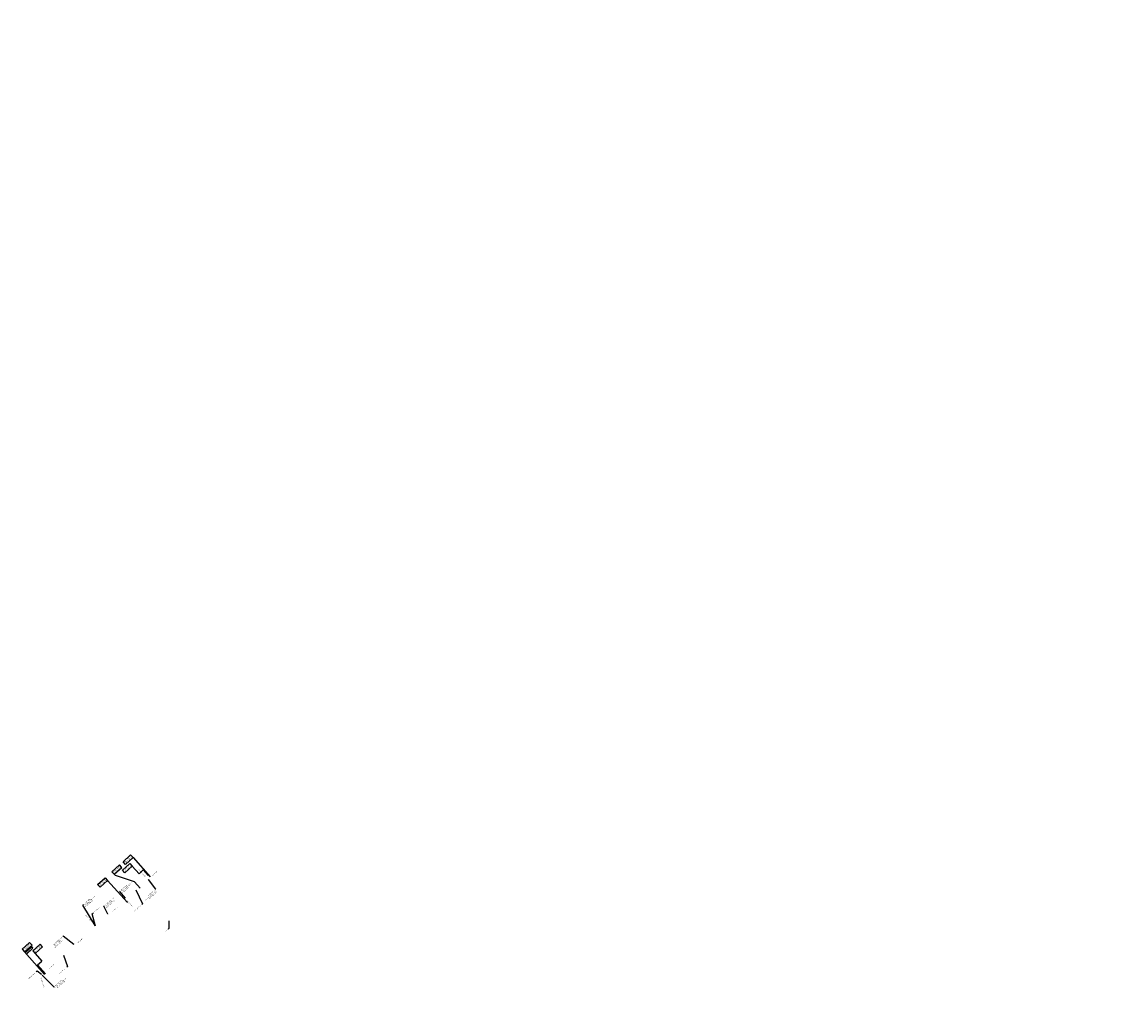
# Model space of a CAD drawing. Header units: feet. Extents: x 1370320 to 1469642, y 460393 to 501375.
import ezdxf
from ezdxf import colors
from ezdxf.entities.mleader import LeaderData, LeaderLine
from ezdxf.math import Vec2, Vec3

# ---------------------------------------------------------------- set-up
doc = ezdxf.new("R2010")
doc.units = ezdxf.units.FT
doc.header["$MEASUREMENT"] = 0
doc.layers.add('SH_Data', color=7, linetype='Continuous')
doc.layers.add('SHEET_TXT', color=9, linetype='Continuous')
doc.styles.add('Slanted-Normal', font='font31.shx', dxfattribs={"height": 0.14})

# ---------------------------------------------------------------- blocks, each defined once
blk = doc.blocks.new('_None')

msp = doc.modelspace()

# ---------------------------------------------------------------- linework, layer by layer
at = {"layer": 'SH_Data'}
for p, q in [((1450958, 485584), (1451063, 485678)), ((1450978, 485561), (1451083, 485655))]:
    msp.add_line(p, q, dxfattribs=at)
for points in [[(1452620, 487128), (1452748, 487243), (1452788, 487199), (1452660, 487084)], [(1452559, 487074), (1452431, 486959), (1452471, 486915), (1452600, 487030)], [(1452607, 486983), (1452735, 487098), (1452776, 487053), (1452647, 486938)], [(1452187, 486741), (1452316, 486856), (1452356, 486811), (1452228, 486696)], [(1451033, 485758), (1450905, 485643), (1450945, 485598), (1451074, 485713)], [(1451213, 485731), (1451085, 485616), (1451125, 485571), (1451253, 485686)]]:
    msp.add_lwpolyline(points, close=True, dxfattribs=at)
for points in [[(1452788, 487199), (1453079, 486874)], [(1452776, 487053), (1452890, 486925)], [(1452890, 486925), (1452961, 486989)], [(1452961, 486989), (1453047, 486894)], [(1452356, 486811), (1452693, 486435)], [(1452369, 486796), (1452356, 486811)], [(1452471, 486915), (1452489, 486895)], [(1452812, 486786), (1452489, 486895)], [(1452812, 486786), (1452907, 486680)], [(1451063, 485678), (1451087, 485679)], [(1451083, 485655), (1451087, 485679)], [(1450945, 485598), (1451287, 485218)], [(1451125, 485571), (1451240, 485444)], [(1451165, 485377), (1451240, 485444)]]:
    msp.add_lwpolyline(points, dxfattribs=at)
at = {"layer": 'SH_Data', "elevation": 868}
msp.add_lwpolyline([(1451165, 485377), (1451300, 485227)], dxfattribs=at)

# ---------------------------------------------------------------- texts
at = {"layer": 'SH_Data', "char_height": 14, "width": 216.42, "attachment_point": 5, "style": 'Slanted-Normal'}
for s, insert, rotation in [('END PROJECT\\PSTA. 302+00.00', (1452704, 487163), 41.8907), ('RESUME WORK\\PSTA. 299+42.00', (1452515, 486994), 41.8907), ('END WORK\\PSTA. 301+89.76', (1452691, 487018), 41.8907), ('LORALINDA DRIVE', (1452944, 486935), 132.3807), ('SUSPEND WORK\\PSTA. 296+00.83', (1452272, 486776), 41.8907), ('DUNLAP DRIVE', (1452732, 486420), 133.4176), ('NIAGRA STREET', (1452034, 486170), 132.7114), ('BEGIN PROJECT\\PSTA. 277+59.76', (1450989, 485678), 41.8907), ('FAN E240122', (1451024, 485622), 41.8907), ('BEGIN WORK\\PSTA. 277+75.57', (1451169, 485651), 41.8907), ('COLERAIN AVENUE', (1451252, 485081), 107.2852)]:
    msp.add_mtext(s, dxfattribs=dict(at, insert=insert, rotation=rotation))
at = {"layer": 'SHEET_TXT', "char_height": 12.5, "width": 226.04, "attachment_point": 1, "rotation": 41.8767, "style": 'Slanted-Normal'}
for s, insert in [('N47%%D 36\' 06"E', (1453113, 486898)), ('N47%%D 54\' 34"E', (1452439, 486290)), ('N48%%D 06\' 34"E', (1451848, 485758)), ('N48%%D 07\' 24"E', (1451363, 485321))]:
    msp.add_mtext(s, dxfattribs=dict(at, insert=insert))

# ---------------------------------------------------------------- leaders
at = {"layer": 'SHEET_TXT'}
ml = msp.add_multileader_mtext('Standard', dxfattribs=at)
ml.set_content('PI STA. 289+50.15', color=256, style='Slanted-Normal')
ml.set_leader_properties()
ml.set_arrow_properties(name='NONE')
ml.build(insert=Vec2(0, 0))
ml.multileader.update_dxf_attribs({"text_left_attachment_type": 2, "text_right_attachment_type": 2, "dogleg_length": 0.175, "arrow_head_size": 12.5, "scale": 100})
ctx = ml.context
ctx.base_point, ctx.scale, ctx.char_height, ctx.arrow_head_size, ctx.landing_gap_size, ctx.plane_origin, ctx.plane_x_axis, ctx.plane_y_axis = Vec3(1452109, 486256), 100, 12.5, 12.5, 5, Vec3(1452201, 485938), Vec3(0.744583, 0.667529), Vec3(-0.667529, 0.744583)
ctx.left_attachment, ctx.right_attachment = 2, 2
notes = []
notes.append((ctx, [(0, (1, 1, 0), (1452096, 486244), (0.744583, 0.667529), 17.5, [(0, [(1452153, 486035)], 0, [])])]))
ctx.mtext.insert, ctx.mtext.text_direction, ctx.mtext.rotation, ctx.mtext.width, ctx.mtext.flow_direction = Vec3(1452108, 486264), Vec3(0.744583, 0.667529), 0.730886, 226.04, 5
ml = msp.add_multileader_mtext('Standard', dxfattribs=at)
ml.set_content('PI STA. 298+67.39', color=256, style='Slanted-Normal')
ml.set_leader_properties()
ml.set_arrow_properties(name='NONE')
ml.build(insert=Vec2(0, 0))
ml.multileader.update_dxf_attribs({"text_left_attachment_type": 2, "text_right_attachment_type": 2, "dogleg_length": 0.175, "arrow_head_size": 12.5, "scale": 100})
ctx = ml.context
ctx.base_point, ctx.scale, ctx.char_height, ctx.arrow_head_size, ctx.landing_gap_size, ctx.plane_origin, ctx.plane_x_axis, ctx.plane_y_axis = Vec3(1452801, 486279), 100, 12.5, 12.5, 5, Vec3(1452880, 486553), Vec3(0.744583, 0.667529), Vec3(-0.667529, 0.744583)
ctx.left_attachment, ctx.right_attachment = 2, 2
notes.append((ctx, [(1, (1, 1, 0), (1452950, 486413), (-0.744583, -0.667529), 17.5, [(0, [(1452834, 486650)], 0, [])])]))
ctx.mtext.insert, ctx.mtext.text_direction, ctx.mtext.rotation, ctx.mtext.width, ctx.mtext.flow_direction = Vec3(1452800, 486287), Vec3(0.744583, 0.667529), 0.730886, 226.04, 5
ml = msp.add_multileader_mtext('Standard', dxfattribs=at)
ml.set_content('PI STA. 282+15.33', color=256, style='Slanted-Normal')
ml.set_leader_properties()
ml.set_arrow_properties(name='NONE')
ml.build(insert=Vec2(0, 0))
ml.multileader.update_dxf_attribs({"text_left_attachment_type": 2, "text_right_attachment_type": 2, "dogleg_length": 0.175, "arrow_head_size": 12.5, "scale": 100})
ctx = ml.context
ctx.base_point, ctx.scale, ctx.char_height, ctx.arrow_head_size, ctx.landing_gap_size, ctx.plane_origin, ctx.plane_x_axis, ctx.plane_y_axis = Vec3(1451530, 485222), 100, 12.5, 12.5, 5, Vec3(1451653, 485447), Vec3(0.744583, 0.667529), Vec3(-0.667529, 0.744583)
ctx.left_attachment, ctx.right_attachment = 2, 2
notes.append((ctx, [(1, (1, 1, 0), (1451676, 485352), (-0.744583, -0.667529), 17.5, [(0, [(1451606, 485544)], 0, [])])]))
ctx.mtext.insert, ctx.mtext.text_direction, ctx.mtext.rotation, ctx.mtext.width, ctx.mtext.flow_direction = Vec3(1451530, 485230), Vec3(0.744583, 0.667529), 0.730886, 226.04, 5
ml = msp.add_multileader_mtext('Standard', dxfattribs=at)
ml.set_content('PI STA. 277+20.00', color=256, style='Slanted-Normal')
ml.set_leader_properties()
ml.set_arrow_properties(name='NONE')
ml.build(insert=Vec2(0, 0))
ml.multileader.update_dxf_attribs({"text_left_attachment_type": 2, "text_right_attachment_type": 2, "dogleg_length": 0.175, "arrow_head_size": 12.5, "scale": 100})
ctx = ml.context
ctx.base_point, ctx.scale, ctx.char_height, ctx.arrow_head_size, ctx.landing_gap_size, ctx.plane_origin, ctx.plane_x_axis, ctx.plane_y_axis = Vec3(1451008, 485137), 100, 12.5, 12.5, 5, Vec3(1451285, 485116), Vec3(0.744583, 0.667529), Vec3(-0.667529, 0.744583)
ctx.left_attachment, ctx.right_attachment = 2, 2
notes.append((ctx, [(1, (1, 1, 0), (1451159, 485273), (-0.744583, -0.667529), 17.5, [(0, [(1451237, 485213)], 0, [])])]))
ctx.mtext.insert, ctx.mtext.text_direction, ctx.mtext.rotation, ctx.mtext.width, ctx.mtext.flow_direction = Vec3(1451008, 485145), Vec3(0.744583, 0.667529), 0.730886, 226.04, 5
ml = msp.add_multileader_mtext('Standard', dxfattribs=at)
ml.set_content('INTERSECTION:\\PSPRINGDALE ROAD AND \\PLORALINDA DRIVE', color=256, style='Slanted-Normal')
ml.set_leader_properties()
ml.build(insert=Vec2(0, 0))
ml.multileader.update_dxf_attribs({"dogleg_length": 0.125, "arrow_head_size": 12.5, "scale": 100})
ctx = ml.context
ctx.base_point, ctx.scale, ctx.char_height, ctx.arrow_head_size, ctx.landing_gap_size, ctx.plane_origin, ctx.plane_x_axis, ctx.plane_y_axis = Vec3(1452981, 486493), 100, 14, 12.5, 5, Vec3(1453992, 486558), Vec3(0.74442, 0.667711), Vec3(-0.667711, 0.74442)
ctx.text_align_type = 2
notes.append((ctx, [(0, (1, 1, 0), (1453171, 486663), (-0.74442, -0.667711), 12.5, [(0, [(1453037, 486835)], 0, [])])]))
ctx.mtext.insert, ctx.mtext.text_direction, ctx.mtext.rotation, ctx.mtext.alignment, ctx.mtext.flow_direction = Vec3(1453153, 486656), Vec3(0.74442, 0.667711), 0.73113, 3, 5
ml = msp.add_multileader_mtext('Standard', dxfattribs=at)
ml.set_content('INTERSECTION:\\PSPRINGDALE ROAD AND \\PDUNLAP DRIVE', color=256, style='Slanted-Normal')
ml.set_leader_properties()
ml.build(insert=Vec2(0, 0))
ml.multileader.update_dxf_attribs({"dogleg_length": 0.125, "arrow_head_size": 12.5, "scale": 100})
ctx = ml.context
ctx.base_point, ctx.scale, ctx.char_height, ctx.arrow_head_size, ctx.landing_gap_size, ctx.plane_origin, ctx.plane_x_axis, ctx.plane_y_axis = Vec3(1452572, 486630), 100, 14, 12.5, 5, Vec3(1453585, 486432), Vec3(0.74442, 0.667711), Vec3(-0.667711, 0.74442)
notes.append((ctx, [(1, (1, 1, 0), (1452562, 486622), (0.74442, 0.667711), 12.5, [(0, [(1452670, 486501)], 0, [])])]))
ctx.mtext.insert, ctx.mtext.text_direction, ctx.mtext.rotation, ctx.mtext.flow_direction = Vec3(1452571, 486639), Vec3(0.74442, 0.667711), 0.73113, 5
ml = msp.add_multileader_mtext('Standard', dxfattribs=at)
ml.set_content('INTERSECTION:\\PSPRINGDALE ROAD AND \\P\\pq*;NIAGRA STREET', color=256, style='Slanted-Normal')
ml.set_leader_properties()
ml.build(insert=Vec2(0, 0))
ml.multileader.update_dxf_attribs({"dogleg_length": 0.125, "arrow_head_size": 12.5, "scale": 100})
ctx = ml.context
ctx.base_point, ctx.scale, ctx.char_height, ctx.arrow_head_size, ctx.landing_gap_size, ctx.plane_origin, ctx.plane_x_axis, ctx.plane_y_axis = Vec3(1451949, 486401), 100, 14, 12.5, 5, Vec3(1453069, 485966), Vec3(0.74442, 0.667711), Vec3(-0.667711, 0.74442)
notes.append((ctx, [(1, (1, 1, 0), (1451939, 486393), (0.74442, 0.667711), 12.5, [(0, [(1452153, 486035)], 0, [])])]))
ctx.mtext.insert, ctx.mtext.text_direction, ctx.mtext.rotation, ctx.mtext.flow_direction = Vec3(1451948, 486409), Vec3(0.74442, 0.667711), 0.73113, 5
ml = msp.add_multileader_mtext('Standard', dxfattribs=at)
ml.set_content('| OF CONSTRUCTION\\P| RIGHT-OF-WAY\\PSPRINGDALE ROAD', color=256, style='Slanted-Normal')
ml.set_leader_properties()
ml.build(insert=Vec2(0, 0))
ml.multileader.update_dxf_attribs({"dogleg_length": 0.125, "arrow_head_size": 12.5, "scale": 100})
ctx = ml.context
ctx.base_point, ctx.scale, ctx.char_height, ctx.arrow_head_size, ctx.landing_gap_size, ctx.plane_origin, ctx.plane_x_axis, ctx.plane_y_axis = Vec3(1452303, 486381), 100, 14, 12.5, 5, Vec3(1453284, 486160), Vec3(0.74442, 0.667711), Vec3(-0.667711, 0.74442)
notes.append((ctx, [(1, (1, 1, 0), (1452294, 486372), (0.74442, 0.667711), 12.5, [(0, [(1452368, 486229)], 0, [])])]))
ctx.mtext.insert, ctx.mtext.text_direction, ctx.mtext.rotation, ctx.mtext.flow_direction = Vec3(1452302, 486389), Vec3(0.74442, 0.667711), 0.73113, 5
ml = msp.add_multileader_mtext('Standard', dxfattribs=at)
ml.set_content('BM #5', color=256, style='Slanted-Normal')
ml.set_leader_properties()
ml.build(insert=Vec2(0, 0))
ml.multileader.update_dxf_attribs({"text_left_attachment_type": 2, "text_right_attachment_type": 2, "dogleg_length": 0.25, "arrow_head_size": 12.5, "scale": 100})
ctx = ml.context
ctx.base_point, ctx.scale, ctx.char_height, ctx.arrow_head_size, ctx.landing_gap_size, ctx.plane_origin, ctx.plane_x_axis, ctx.plane_y_axis = Vec3(1453335, 485943, 5), 100, 12.5, 12.5, 5, Vec3(1454129, 486149, 5), Vec3(0.743145, 0.669131), Vec3(-0.669131, 0.743145)
ctx.left_attachment, ctx.right_attachment = 2, 2
notes.append((ctx, [(0, (1, 1, 0), (1453397, 485998, 5), (-0.743145, -0.669131), 17.5, [(0, [(1453395, 486136, 5)], 0, [])])]))
ctx.mtext.insert, ctx.mtext.text_direction, ctx.mtext.rotation, ctx.mtext.flow_direction = Vec3(1453335, 485951, 5), Vec3(0.743145, 0.669131), 0.733038, 5
ml = msp.add_multileader_mtext('Standard', dxfattribs=at)
ml.set_content('| OF CONSTRUCTION\\P| RIGHT-OF-WAY\\PSPRINGDALE ROAD', color=256, style='Slanted-Normal')
ml.set_leader_properties()
ml.build(insert=Vec2(0, 0))
ml.multileader.update_dxf_attribs({"dogleg_length": 0.125, "arrow_head_size": 12.5, "scale": 100})
ctx = ml.context
ctx.base_point, ctx.scale, ctx.char_height, ctx.arrow_head_size, ctx.landing_gap_size, ctx.plane_origin, ctx.plane_x_axis, ctx.plane_y_axis = Vec3(1451427, 485707), 100, 14, 12.5, 5, Vec3(1452711, 485645), Vec3(0.74442, 0.667711), Vec3(-0.667711, 0.74442)
notes.append((ctx, [(0, (1, 1, 0), (1451604, 485866), (-0.74442, -0.667711), 12.5, [(0, [(1451795, 485714)], 0, [])])]))
ctx.mtext.insert, ctx.mtext.text_direction, ctx.mtext.rotation, ctx.mtext.flow_direction = Vec3(1451426, 485715), Vec3(0.74442, 0.667711), 0.73113, 5
ml = msp.add_multileader_mtext('Standard', dxfattribs=at)
ml.set_content('INTERSECTION:\\PSPRINGDALE ROAD AND \\PCOLERAIN AVENUE', color=256, style='Slanted-Normal')
ml.set_leader_properties()
ml.build(insert=Vec2(0, 0))
ml.multileader.update_dxf_attribs({"dogleg_length": 0.125, "arrow_head_size": 12.5, "scale": 100})
ctx = ml.context
ctx.base_point, ctx.scale, ctx.char_height, ctx.arrow_head_size, ctx.landing_gap_size, ctx.plane_origin, ctx.plane_x_axis, ctx.plane_y_axis = Vec3(1451458, 485012), 100, 14, 12.5, 5, Vec3(1452192, 484936), Vec3(0.74442, 0.667711), Vec3(-0.667711, 0.74442)
notes.append((ctx, [(1, (1, 1, 0), (1451449, 485003), (0.74442, 0.667711), 12.5, [(0, [(1451237, 485213)], 0, [])])]))
ctx.mtext.insert, ctx.mtext.text_direction, ctx.mtext.rotation, ctx.mtext.flow_direction = Vec3(1451457, 485020), Vec3(0.74442, 0.667711), 0.73113, 5
for ctx, leaders in notes:
    for number, flags, end, landing, length, lines in leaders:
        leader = LeaderData()
        leader.index, (leader.has_last_leader_line, leader.has_dogleg_vector, leader.attachment_direction) = number, flags
        leader.last_leader_point, leader.dogleg_vector, leader.dogleg_length = Vec3(end), Vec3(landing), length
        for number, points, colour, breaks in lines:
            line = LeaderLine()
            line.index, line.vertices, line.color, line.breaks = number, Vec3.list(points), colors.encode_raw_color(colour), breaks
            leader.lines.append(line)
        ctx.leaders.append(leader)

doc.saveas('drawing.dxf')
